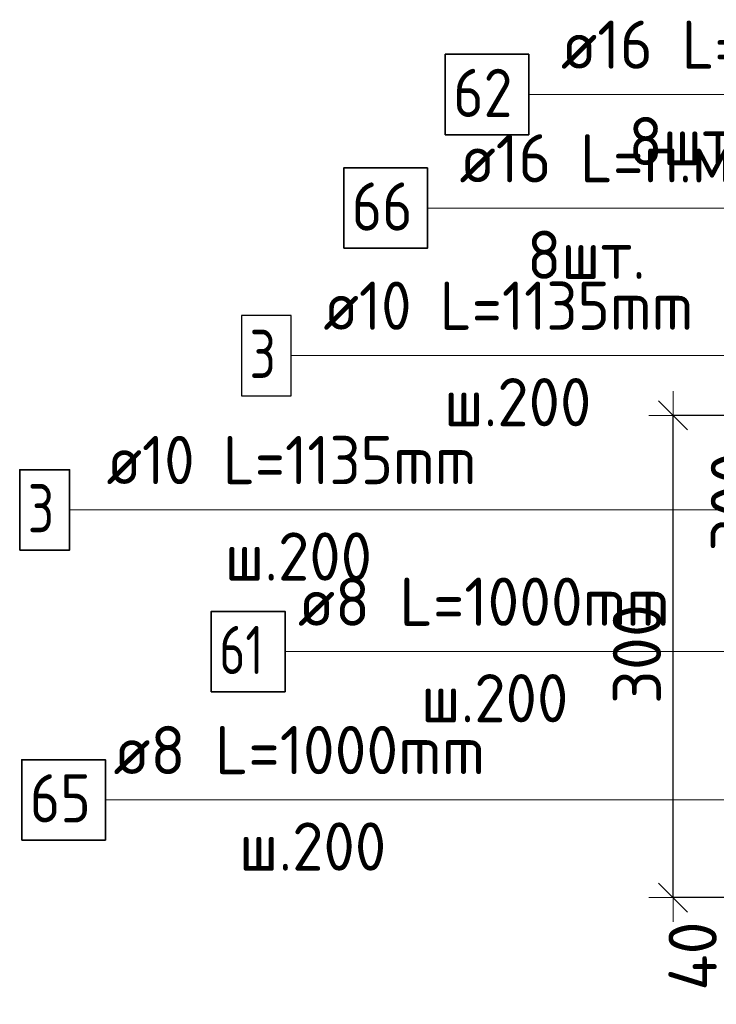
# Model space of a CAD drawing. Header units: metres. Extents: x -38 to 97, y -15 to 21.
# Tile 125 of 225: x 71.688 to 72.121, y 6.217 to 6.83. Entities that reach past the tile are written whole.
import ezdxf

# ---------------------------------------------------------------- set-up
doc = ezdxf.new("R2010")
doc.units = ezdxf.units.M
doc.header["$PDMODE"] = 65
for name, color, linetype, lineweight in [('XR$3$Арм.стержн. Арматура края', 96, 'Continuous', 35), ('XR$3$Арм.стержн. Хомут', 240, 'Continuous', 35), ('XR$3$Арм.стержн.горизонт. 1', 180, 'Continuous', 35), ('XR$3$Размерная линия (1)', 7, 'Continuous', 13), ('XR$4$Арм.стержн. Арматура края', 96, 'Continuous', 35), ('XR$4$Арм.стержн. Хомут', 240, 'Continuous', 35), ('XR$4$Арм.стержн.горизонт. 1', 180, 'Continuous', 35), ('XR$4$Размерная линия (1)', 7, 'Continuous', 13), ('XR$6$Арм.стержн. Арматура края', 96, 'Continuous', 35), ('XR$6$Арм.стержн. Хомут', 240, 'Continuous', 35), ('XR$6$Арм.стержн.горизонт. 1', 180, 'Continuous', 35), ('XR$6$Размерная линия (1)', 7, 'Continuous', 13)]:
    doc.layers.add(name, color=color, linetype=linetype, lineweight=lineweight)
doc.styles.add('ISOCPEUR', font='txt')
doc.dimstyles.new('DIMSTYLE_10', dxfattribs={"dimtxt": 0.03, "dimasz": 0.03, "dimexe": 0, "dimexo": 0, "dimgap": 0.015, "dimtad": 2, "dimdec": 0, "dimlfac": 1000, "dimrnd": 1, "dimzin": 12, "dimdsep": 46, "dimtxsty": 'ISOCPEUR', "dimblk1": 'ALL_ML_STRICH', "dimblk2": 'ALL_ML_STRICH', "dimsah": 1, "dimcen": 0, "dimclrd": 7, "dimclre": 256, "dimclrt": 7, "dimadec": 0, "dimazin": 0, "dimtfac": 1, "dimtdec": 0, "dimtix": 1, "dimtmove": 2, "dimatfit": 3, "dimfxl": 0, "dimtzin": 0, "dimlwd": 0, "dimlwe": -3, "dimarcsym": 0})
doc.dimstyles.new('DIMSTYLE_12', dxfattribs={"dimtxt": 0.03, "dimasz": 0.03, "dimexe": 0, "dimexo": 0, "dimgap": 0.015, "dimtad": 2, "dimdec": 0, "dimlfac": 1000, "dimrnd": 1, "dimzin": 12, "dimdsep": 46, "dimtxsty": 'ISOCPEUR', "dimblk1": 'ALL_ML_STRICH', "dimblk2": 'ALL_ML_STRICH', "dimsah": 1, "dimcen": 0, "dimclrd": 7, "dimclre": 256, "dimclrt": 7, "dimadec": 0, "dimazin": 0, "dimtfac": 1, "dimtdec": 0, "dimtix": 1, "dimtmove": 2, "dimatfit": 3, "dimfxl": 0, "dimtzin": 0, "dimlwd": 0, "dimlwe": -3, "dimarcsym": 0})
doc.dimstyles.new('DIMSTYLE_14', dxfattribs={"dimtxt": 0.03, "dimasz": 0.03, "dimexe": 0, "dimexo": 0, "dimgap": 0.015, "dimtad": 2, "dimdec": 0, "dimlfac": 1000, "dimrnd": 1, "dimzin": 12, "dimdsep": 46, "dimtxsty": 'ISOCPEUR', "dimblk1": 'ALL_ML_STRICH', "dimblk2": 'ALL_ML_STRICH', "dimsah": 1, "dimcen": 0, "dimclrd": 7, "dimclre": 256, "dimclrt": 7, "dimadec": 0, "dimazin": 0, "dimtfac": 1, "dimtdec": 0, "dimtix": 1, "dimtmove": 2, "dimatfit": 3, "dimfxl": 0, "dimtvp": 1.2, "dimtzin": 0, "dimlwd": 0, "dimlwe": -3, "dimarcsym": 0})

# ---------------------------------------------------------------- blocks, each defined once
blk = doc.blocks.new('ALL_ML_STRICH')
at = {"color": 0, "linetype": 'ByBlock', "lineweight": -2}
for p, q in [((0, -0.5), (0, 0.5)), ((-0.3, -0.3), (0.3, 0.3)), ((-1, 0), (0.5, 0))]:
    blk.add_line(p, q, dxfattribs=at)
blk = doc.blocks.new('*D69')
at = {"layer": 'DEFPOINTS', "color": 7, "linetype": 'Continuous', "lineweight": 13, "transparency": 33554687}
for p in [(72.2753, 6.67826), (72.15496, 6.37826), (72.27526, 6.37826)]:
    blk.add_point(p, dxfattribs=at)
at = {"layer": 'XR$3$Размерная линия (1)', "color": 9, "linetype": 'Continuous', "lineweight": -2, "true_color": 0xc7c7c7, "transparency": 33554687}
for p, q in [((72.2553, 6.67826), (72.15496, 6.67826)), ((72.25526, 6.37826), (72.15496, 6.37826))]:
    blk.add_line(p, q, dxfattribs=at)
at = {"layer": 'XR$3$Размерная линия (1)', "color": 7, "linetype": 'Continuous', "lineweight": -2, "transparency": 33554687}
blk.add_line((72.15496, 6.37826), (72.15496, 6.67826), dxfattribs=at)
at = {"layer": 'XR$3$Размерная линия (1)', "color": 7, "linetype": 'Continuous', "lineweight": 13, "transparency": 33554687, "xscale": 0.03, "yscale": 0.03, "zscale": 0.03}
for p, rotation in [((72.15496, 6.67826), 90), ((72.15496, 6.37826), 270)]:
    blk.add_blockref('ALL_ML_STRICH', p, dxfattribs=dict(at, rotation=rotation))
at = {"layer": 'XR$3$Размерная линия (1)', "color": 7, "linetype": 'Continuous', "lineweight": 13, "transparency": 33554687, "insert": (72.13246, 6.52976), "char_height": 0.03, "width": 0.09, "attachment_point": 5, "rotation": 90, "style": 'ISOCPEUR'}
blk.add_mtext('\\A1;{300}', dxfattribs=at)
blk = doc.blocks.new('*D348')
at = {"layer": 'DEFPOINTS', "color": 7, "linetype": 'Continuous', "lineweight": 13, "transparency": 33554687}
for p in [(72.21436, 6.58345), (72.09402, 6.28345), (72.21432, 6.28345)]:
    blk.add_point(p, dxfattribs=at)
at = {"layer": 'XR$4$Размерная линия (1)', "color": 9, "linetype": 'Continuous', "lineweight": -2, "true_color": 0xc7c7c7, "transparency": 33554687}
for p, q in [((72.19436, 6.58345), (72.09402, 6.58345)), ((72.19432, 6.28345), (72.09402, 6.28345))]:
    blk.add_line(p, q, dxfattribs=at)
at = {"layer": 'XR$4$Размерная линия (1)', "color": 7, "linetype": 'Continuous', "lineweight": -2, "transparency": 33554687}
blk.add_line((72.09402, 6.28345), (72.09402, 6.58345), dxfattribs=at)
at = {"layer": 'XR$4$Размерная линия (1)', "color": 7, "linetype": 'Continuous', "lineweight": 13, "transparency": 33554687, "xscale": 0.03, "yscale": 0.03, "zscale": 0.03}
for p, rotation in [((72.09402, 6.58345), 90), ((72.09402, 6.28345), 270)]:
    blk.add_blockref('ALL_ML_STRICH', p, dxfattribs=dict(at, rotation=rotation))
at = {"layer": 'XR$4$Размерная линия (1)', "color": 7, "linetype": 'Continuous', "lineweight": 13, "transparency": 33554687, "insert": (72.07152, 6.43495), "char_height": 0.03, "width": 0.09, "attachment_point": 5, "rotation": 90, "style": 'ISOCPEUR'}
blk.add_mtext('\\A1;{300}', dxfattribs=at)
blk = doc.blocks.new('*D576')
at = {"layer": 'DEFPOINTS', "color": 7, "linetype": 'Continuous', "lineweight": 13, "transparency": 33554687}
for p in [(72.25428, 6.32345), (72.16902, 6.28345), (72.21432, 6.28345)]:
    blk.add_point(p, dxfattribs=at)
at = {"layer": 'XR$4$Размерная линия (1)', "color": 9, "linetype": 'Continuous', "lineweight": -2, "true_color": 0xc7c7c7, "transparency": 33554687}
for p, q in [((72.23428, 6.32345), (72.16902, 6.32345)), ((72.19432, 6.28345), (72.16902, 6.28345))]:
    blk.add_line(p, q, dxfattribs=at)
at = {"layer": 'XR$4$Размерная линия (1)', "color": 7, "linetype": 'Continuous', "lineweight": -2, "transparency": 33554687}
blk.add_line((72.16902, 6.28345), (72.16902, 6.32345), dxfattribs=at)
at = {"layer": 'XR$4$Размерная линия (1)', "color": 7, "linetype": 'Continuous', "lineweight": 13, "transparency": 33554687, "xscale": 0.03, "yscale": 0.03, "zscale": 0.03}
for p, rotation in [((72.16902, 6.32345), 90), ((72.16902, 6.28345), 270)]:
    blk.add_blockref('ALL_ML_STRICH', p, dxfattribs=dict(at, rotation=rotation))
at = {"layer": 'XR$4$Размерная линия (1)', "color": 7, "linetype": 'Continuous', "lineweight": 13, "transparency": 33554687, "insert": (72.10616, 6.24707), "char_height": 0.03, "width": 0.06, "attachment_point": 5, "rotation": 90, "style": 'ISOCPEUR'}
blk.add_mtext('\\A1;{40}', dxfattribs=at)
blk = doc.blocks.new('*D667')
at = {"layer": 'DEFPOINTS', "color": 7, "linetype": 'Continuous', "lineweight": 13, "transparency": 33554687}
for p in [(72.21436, 6.58345), (72.09402, 6.28345), (72.21432, 6.28345)]:
    blk.add_point(p, dxfattribs=at)
at = {"layer": 'XR$6$Размерная линия (1)', "color": 9, "linetype": 'Continuous', "lineweight": -2, "true_color": 0xc7c7c7, "transparency": 33554687}
for p, q in [((72.19436, 6.58345), (72.09402, 6.58345)), ((72.19432, 6.28345), (72.09402, 6.28345))]:
    blk.add_line(p, q, dxfattribs=at)
at = {"layer": 'XR$6$Размерная линия (1)', "color": 7, "linetype": 'Continuous', "lineweight": -2, "transparency": 33554687}
blk.add_line((72.09402, 6.28345), (72.09402, 6.58345), dxfattribs=at)
at = {"layer": 'XR$6$Размерная линия (1)', "color": 7, "linetype": 'Continuous', "lineweight": 13, "transparency": 33554687, "xscale": 0.03, "yscale": 0.03, "zscale": 0.03}
for p, rotation in [((72.09402, 6.58345), 90), ((72.09402, 6.28345), 270)]:
    blk.add_blockref('ALL_ML_STRICH', p, dxfattribs=dict(at, rotation=rotation))
at = {"layer": 'XR$6$Размерная линия (1)', "color": 7, "linetype": 'Continuous', "lineweight": 13, "transparency": 33554687, "insert": (72.07152, 6.43495), "char_height": 0.03, "width": 0.09, "attachment_point": 5, "rotation": 90, "style": 'ISOCPEUR'}
blk.add_mtext('\\A1;{300}', dxfattribs=at)
blk = doc.blocks.new('*D744')
at = {"layer": 'DEFPOINTS', "color": 7, "linetype": 'Continuous', "lineweight": 13, "transparency": 33554687}
for p in [(72.25428, 6.32345), (72.16902, 6.28345), (72.21432, 6.28345)]:
    blk.add_point(p, dxfattribs=at)
at = {"layer": 'XR$6$Размерная линия (1)', "color": 9, "linetype": 'Continuous', "lineweight": -2, "true_color": 0xc7c7c7, "transparency": 33554687}
for p, q in [((72.23428, 6.32345), (72.16902, 6.32345)), ((72.19432, 6.28345), (72.16902, 6.28345))]:
    blk.add_line(p, q, dxfattribs=at)
at = {"layer": 'XR$6$Размерная линия (1)', "color": 7, "linetype": 'Continuous', "lineweight": -2, "transparency": 33554687}
blk.add_line((72.16902, 6.28345), (72.16902, 6.32345), dxfattribs=at)
at = {"layer": 'XR$6$Размерная линия (1)', "color": 7, "linetype": 'Continuous', "lineweight": 13, "transparency": 33554687, "xscale": 0.03, "yscale": 0.03, "zscale": 0.03}
for p, rotation in [((72.16902, 6.32345), 90), ((72.16902, 6.28345), 270)]:
    blk.add_blockref('ALL_ML_STRICH', p, dxfattribs=dict(at, rotation=rotation))
at = {"layer": 'XR$6$Размерная линия (1)', "color": 7, "linetype": 'Continuous', "lineweight": 13, "transparency": 33554687, "insert": (72.10616, 6.24707), "char_height": 0.03, "width": 0.06, "attachment_point": 5, "rotation": 90, "style": 'ISOCPEUR'}
blk.add_mtext('\\A1;{40}', dxfattribs=at)

msp = doc.modelspace()

# ---------------------------------------------------------------- linework, layer by layer
at = {"layer": 'XR$3$Арм.стержн. Арматура края', "color": 7, "linetype": 'Continuous', "lineweight": 13, "transparency": 33554687}
msp.add_line((71.85659, 6.62065), (72.16359, 6.62065), dxfattribs=at)
at = {"layer": 'XR$3$Арм.стержн. Арматура края', "color": 7, "linetype": 'Continuous', "lineweight": 25, "transparency": 33554687}
msp.add_lwpolyline([(71.82559, 6.59565), (71.85659, 6.59565), (71.85659, 6.64565), (71.82559, 6.64565), (71.82559, 6.59565)], dxfattribs=at)
at = {"layer": 'XR$3$Арм.стержн. Хомут', "color": 7, "linetype": 'Continuous', "lineweight": 13, "transparency": 33554687}
msp.add_line((71.85279, 6.43651), (72.13879, 6.43651), dxfattribs=at)
at = {"layer": 'XR$3$Арм.стержн. Хомут', "color": 7, "linetype": 'Continuous', "lineweight": 35, "transparency": 33554687}
msp.add_lwpolyline([(71.80679, 6.41151), (71.85279, 6.41151), (71.85279, 6.46151), (71.80679, 6.46151), (71.80679, 6.41151)], dxfattribs=at)
at = {"layer": 'XR$3$Арм.стержн.горизонт. 1', "color": 7, "linetype": 'Continuous', "lineweight": 13, "transparency": 33554687}
msp.add_line((72.00431, 6.78305), (72.23031, 6.78305), dxfattribs=at)
at = {"layer": 'XR$3$Арм.стержн.горизонт. 1', "color": 7, "linetype": 'Continuous', "lineweight": 35, "transparency": 33554687}
msp.add_lwpolyline([(71.95231, 6.75805), (72.00431, 6.75805), (72.00431, 6.80805), (71.95231, 6.80805), (71.95231, 6.75805)], dxfattribs=at)
at = {"layer": 'XR$4$Арм.стержн. Арматура края', "color": 7, "linetype": 'Continuous', "lineweight": 13, "transparency": 33554687}
for p, q in [((71.71872, 6.52464), (72.02872, 6.52464)), ((72.02872, 6.52464), (72.24432, 6.52464))]:
    msp.add_line(p, q, dxfattribs=at)
at = {"layer": 'XR$4$Арм.стержн. Арматура края', "color": 7, "linetype": 'Continuous', "lineweight": 35, "transparency": 33554687}
msp.add_lwpolyline([(71.68772, 6.49964), (71.71872, 6.49964), (71.71872, 6.54964), (71.68772, 6.54964), (71.68772, 6.49964)], dxfattribs=at)
at = {"layer": 'XR$4$Арм.стержн. Хомут', "color": 7, "linetype": 'Continuous', "lineweight": 13, "transparency": 33554687}
for p, q in [((71.74104, 6.34423), (72.02404, 6.34423)), ((72.02404, 6.34423), (72.24328, 6.34423))]:
    msp.add_line(p, q, dxfattribs=at)
at = {"layer": 'XR$4$Арм.стержн. Хомут', "color": 7, "linetype": 'Continuous', "lineweight": 35, "transparency": 33554687}
msp.add_lwpolyline([(71.68904, 6.31923), (71.74104, 6.31923), (71.74104, 6.36923), (71.68904, 6.36923), (71.68904, 6.31923)], dxfattribs=at)
at = {"layer": 'XR$4$Арм.стержн.горизонт. 1', "color": 7, "linetype": 'Continuous', "lineweight": 13, "transparency": 33554687}
msp.add_line((71.9412, 6.71235), (72.1672, 6.71235), dxfattribs=at)
at = {"layer": 'XR$4$Арм.стержн.горизонт. 1', "color": 7, "linetype": 'Continuous', "lineweight": 35, "transparency": 33554687}
msp.add_lwpolyline([(71.8892, 6.68735), (71.9412, 6.68735), (71.9412, 6.73735), (71.8892, 6.73735), (71.8892, 6.68735)], dxfattribs=at)
at = {"layer": 'XR$6$Арм.стержн. Арматура края', "color": 7, "linetype": 'Continuous', "lineweight": 13, "transparency": 33554687}
for p, q in [((71.71872, 6.52464), (72.02872, 6.52464)), ((72.02872, 6.52464), (72.24432, 6.52464))]:
    msp.add_line(p, q, dxfattribs=at)
at = {"layer": 'XR$6$Арм.стержн. Арматура края', "color": 7, "linetype": 'Continuous', "lineweight": 35, "transparency": 33554687}
msp.add_lwpolyline([(71.68772, 6.49964), (71.71872, 6.49964), (71.71872, 6.54964), (71.68772, 6.54964), (71.68772, 6.49964)], dxfattribs=at)
at = {"layer": 'XR$6$Арм.стержн. Хомут', "color": 7, "linetype": 'Continuous', "lineweight": 13, "transparency": 33554687}
for p, q in [((71.74104, 6.34423), (72.02404, 6.34423)), ((72.02404, 6.34423), (72.24328, 6.34423))]:
    msp.add_line(p, q, dxfattribs=at)
at = {"layer": 'XR$6$Арм.стержн. Хомут', "color": 7, "linetype": 'Continuous', "lineweight": 35, "transparency": 33554687}
msp.add_lwpolyline([(71.68904, 6.31923), (71.74104, 6.31923), (71.74104, 6.36923), (71.68904, 6.36923), (71.68904, 6.31923)], dxfattribs=at)
at = {"layer": 'XR$6$Арм.стержн.горизонт. 1', "color": 7, "linetype": 'Continuous', "lineweight": 13, "transparency": 33554687}
msp.add_line((71.9412, 6.71235), (72.1672, 6.71235), dxfattribs=at)
at = {"layer": 'XR$6$Арм.стержн.горизонт. 1', "color": 7, "linetype": 'Continuous', "lineweight": 35, "transparency": 33554687}
msp.add_lwpolyline([(71.8892, 6.68735), (71.9412, 6.68735), (71.9412, 6.73735), (71.8892, 6.73735), (71.8892, 6.68735)], dxfattribs=at)

# ---------------------------------------------------------------- texts
at = {"layer": 'XR$3$Арм.стержн. Арматура края', "color": 7, "linetype": 'Continuous', "lineweight": 25, "transparency": 33554687, "char_height": 0.03, "attachment_point": 7, "style": 'ISOCPEUR'}
for s, insert, width in [('\\W0.92;ø10 L=1135mm ', (71.87659, 6.63665), 0.2806692), ('\\W0.78;3', (71.83059, 6.60665), 0.0326407), ('\\W0.95;ш.200 ', (71.95159, 6.57665), 0.1311997)]:
    msp.add_mtext(s, dxfattribs=dict(at, insert=insert, width=width))
at = {"layer": 'XR$3$Арм.стержн. Хомут', "color": 7, "linetype": 'Continuous', "lineweight": 25, "transparency": 33554687, "char_height": 0.03, "attachment_point": 7, "style": 'ISOCPEUR'}
for s, insert, width in [('\\W0.96;ø8 L=1000mm ', (71.86079, 6.45251), 0.2722218), ('\\W0.75;61', (71.81179, 6.42251), 0.0472281), ('\\W0.95;ш.200 ', (71.93729, 6.39251), 0.1311995)]:
    msp.add_mtext(s, dxfattribs=dict(at, insert=insert, width=width))
at = {"layer": 'XR$3$Арм.стержн.горизонт. 1', "color": 7, "linetype": 'Continuous', "lineweight": 25, "transparency": 33554687, "char_height": 0.03, "attachment_point": 7, "style": 'ISOCPEUR'}
for s, insert, width in [('\\W0.94;ø16 L=п.м.', (72.02431, 6.79905), 0.199983), ('\\W0.87;62', (71.95731, 6.76905), 0.0550811), ('\\W0.94;8шт. ', (72.06631, 6.73905), 0.1161286)]:
    msp.add_mtext(s, dxfattribs=dict(at, insert=insert, width=width))
at = {"layer": 'XR$4$Арм.стержн. Арматура края', "color": 7, "linetype": 'Continuous', "lineweight": 25, "transparency": 33554687, "char_height": 0.03, "attachment_point": 7, "style": 'ISOCPEUR'}
for s, insert, width in [('\\W0.92;ø10 L=1135mm ', (71.74172, 6.54064), 0.2806692), ('\\W0.78;3', (71.69272, 6.51064), 0.0326407), ('\\W0.95;ш.200 ', (71.81522, 6.48064), 0.1311995)]:
    msp.add_mtext(s, dxfattribs=dict(at, insert=insert, width=width))
at = {"layer": 'XR$4$Арм.стержн. Хомут', "color": 7, "linetype": 'Continuous', "lineweight": 25, "transparency": 33554687, "char_height": 0.03, "attachment_point": 7, "style": 'ISOCPEUR'}
for s, insert, width in [('\\W0.96;ø8 L=1000mm ', (71.74604, 6.36023), 0.2722217), ('\\W0.87;65', (71.69404, 6.33023), 0.0550812), ('\\W0.95;ш.200 ', (71.82404, 6.30023), 0.1311997)]:
    msp.add_mtext(s, dxfattribs=dict(at, insert=insert, width=width))
at = {"layer": 'XR$4$Арм.стержн.горизонт. 1', "color": 7, "linetype": 'Continuous', "lineweight": 25, "transparency": 33554687, "char_height": 0.03, "attachment_point": 7, "style": 'ISOCPEUR'}
for s, insert, width in [('\\W0.94;ø16 L=п.м.', (71.9612, 6.72835), 0.1999831), ('\\W0.87;66', (71.8942, 6.69835), 0.0550812), ('\\W0.94;8шт. ', (72.0032, 6.66835), 0.1161286)]:
    msp.add_mtext(s, dxfattribs=dict(at, insert=insert, width=width))
at = {"layer": 'XR$6$Арм.стержн. Арматура края', "color": 7, "linetype": 'Continuous', "lineweight": 25, "transparency": 33554687, "char_height": 0.03, "attachment_point": 7, "style": 'ISOCPEUR'}
for s, insert, width in [('\\W0.92;ø10 L=1135mm ', (71.74172, 6.54064), 0.2806692), ('\\W0.78;3', (71.69272, 6.51064), 0.0326407), ('\\W0.95;ш.200 ', (71.81522, 6.48064), 0.1311995)]:
    msp.add_mtext(s, dxfattribs=dict(at, insert=insert, width=width))
at = {"layer": 'XR$6$Арм.стержн. Хомут', "color": 7, "linetype": 'Continuous', "lineweight": 25, "transparency": 33554687, "char_height": 0.03, "attachment_point": 7, "style": 'ISOCPEUR'}
for s, insert, width in [('\\W0.96;ø8 L=1000mm ', (71.74604, 6.36023), 0.2722217), ('\\W0.87;65', (71.69404, 6.33023), 0.0550812), ('\\W0.95;ш.200 ', (71.82404, 6.30023), 0.1311997)]:
    msp.add_mtext(s, dxfattribs=dict(at, insert=insert, width=width))
at = {"layer": 'XR$6$Арм.стержн.горизонт. 1', "color": 7, "linetype": 'Continuous', "lineweight": 25, "transparency": 33554687, "char_height": 0.03, "attachment_point": 7, "style": 'ISOCPEUR'}
for s, insert, width in [('\\W0.94;ø16 L=п.м.', (71.9612, 6.72835), 0.1999831), ('\\W0.87;66', (71.8942, 6.69835), 0.0550812), ('\\W0.94;8шт. ', (72.0032, 6.66835), 0.1161286)]:
    msp.add_mtext(s, dxfattribs=dict(at, insert=insert, width=width))

# ---------------------------------------------------------------- dimensions: what is measured, and where the dimension line sits
at = {"layer": 'XR$3$Размерная линия (1)', "color": 7, "linetype": 'Continuous', "lineweight": 13, "transparency": 33554687}
dim = msp.add_linear_dim(base=(72.15496, 6.67826), p1=(72.25526, 6.37826), p2=(72.2553, 6.67826), angle=90, dimstyle='DIMSTYLE_10', override={"dimpost": '<>', "dimclrd": 7, "dimclre": 9, "dimclrt": 7, "dimlwd": 0, "dimlwe": 65533}, dxfattribs=at)
dim.commit()
dim.dimension.update_dxf_attribs({"geometry": '*D69', "text_midpoint": (72.13246, 6.52976), "dimtype": 160})
at = {"layer": 'XR$4$Размерная линия (1)', "color": 7, "linetype": 'Continuous', "lineweight": 13, "transparency": 33554687}
for base, p2, dimstyle, picture, middle in [((72.09402, 6.58345), (72.19436, 6.58345), 'DIMSTYLE_12', '*D348', (72.07152, 6.43495)), ((72.16902, 6.32345), (72.23428, 6.32345), 'DIMSTYLE_14', '*D576', (72.10616, 6.24707))]:
    dim = msp.add_linear_dim(base=base, p1=(72.19432, 6.28345), p2=p2, angle=90, dimstyle=dimstyle, override={"dimpost": '<>', "dimclrd": 7, "dimclre": 9, "dimclrt": 7, "dimlwd": 0, "dimlwe": 65533}, dxfattribs=at)
    dim.commit()
    dim.dimension.update_dxf_attribs({"geometry": picture, "text_midpoint": middle, "dimtype": 160})
at = {"layer": 'XR$6$Размерная линия (1)', "color": 7, "linetype": 'Continuous', "lineweight": 13, "transparency": 33554687}
for base, p2, dimstyle, picture, middle in [((72.09402, 6.58345), (72.19436, 6.58345), 'DIMSTYLE_12', '*D667', (72.07152, 6.43495)), ((72.16902, 6.32345), (72.23428, 6.32345), 'DIMSTYLE_14', '*D744', (72.10616, 6.24707))]:
    dim = msp.add_linear_dim(base=base, p1=(72.19432, 6.28345), p2=p2, angle=90, dimstyle=dimstyle, override={"dimpost": '<>', "dimclrd": 7, "dimclre": 9, "dimclrt": 7, "dimlwd": 0, "dimlwe": 65533}, dxfattribs=at)
    dim.commit()
    dim.dimension.update_dxf_attribs({"geometry": picture, "text_midpoint": middle, "dimtype": 160})

doc.saveas('drawing.dxf')
